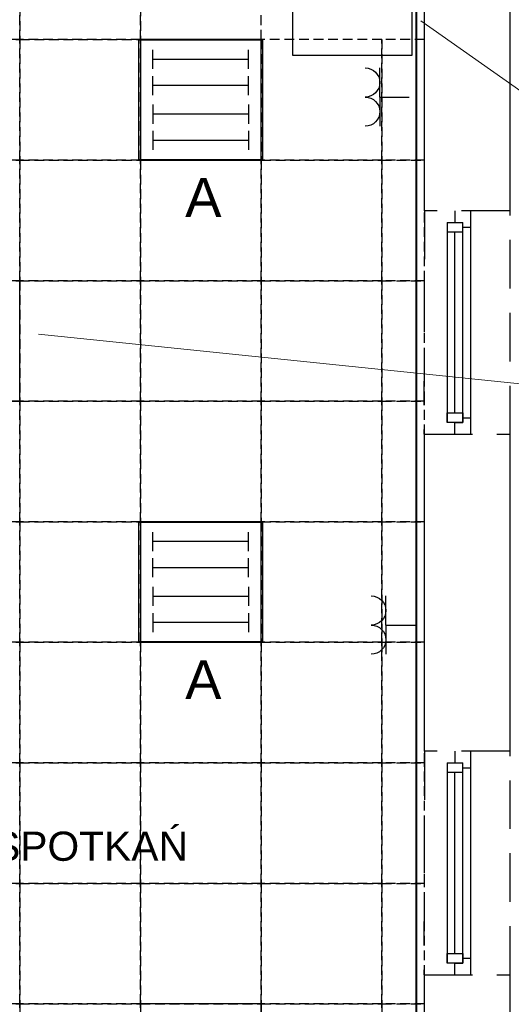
# Model space of a CAD drawing. Header units: millimetres. Extents: x 19325 to 32410, y -4876 to 2807.
# Tile 40 of 72: x 20707 to 20960, y -2740 to -2233. Entities that reach past the tile are written whole.
import ezdxf
from ezdxf import colors
from ezdxf.entities.mleader import LeaderData, LeaderLine
from ezdxf.enums import TextEntityAlignment as Align
from ezdxf.math import Vec2, Vec3

# ---------------------------------------------------------------- set-up
doc = ezdxf.new("R2010")
doc.units = ezdxf.units.MM
doc.linetypes.add('DASHED', pattern=[0.75, 0.5, -0.25])
doc.linetypes.add('HIDDEN', pattern=[0.375, 0.25, -0.125])
for name, color, linetype, lineweight in [('.WK_WODA_OPIS', 7, 'Continuous', 13), ('2E_INSTA', 40, 'Continuous', 30), ('2E_OPRAWY', 40, 'Continuous', 30), ('2E_OSWIETL', 40, 'Continuous', 30), ('AMATECH_OPRAWY AWARYJNE', 4, 'Continuous', 30)]:
    doc.layers.add(name, color=color, linetype=linetype, lineweight=lineweight)
for name, color, linetype in [('A_okno', 3, 'Continuous'), ('A_opis pom', 1, 'Continuous'), ('A_SC_MUROWANA_DZIAŁOWA', 42, 'Continuous'), ('A_scianazew', 42, 'Continuous'), ('A_SUFITY', 2, 'Continuous')]:
    doc.layers.add(name, color=color, linetype=linetype)
doc.styles.add('Opisowy', font='arial.ttf', dxfattribs={"width": 0.8})
doc.styles.add('PITSIMP8', font='pitsimp8')
doc.styles.get("Standard").update_dxf_attribs({"font": 'arial.ttf'})
doc.styles.add('WYMIARY', font='romans.shx', dxfattribs={"width": 0.7})

# ---------------------------------------------------------------- blocks, each defined once
blk = doc.blocks.new('_None')
blk = doc.blocks.new('2DEL_019')
for q in [(-2, 0), (0, -2), (2, 0)]:
    blk.add_line((0, 0), q)
for centre in [(-1, 1), (1, 1)]:
    blk.add_arc(centre, 1, 180, 0)
at = {"linetype": 'ByBlock', "style": 'PITSIMP8', "flags": 9}
for tag, p in [('SPANNUNG/FREQUENZ', (-0.164, 0.195)), ('VOLUMENSTROM', (-0.164, 0.355)), ('RAUM/GRUPPE', (-0.164, 0.475)), ('DRUCK/-STUFE', (-0.164, 0.335)), ('BEZEICHNUNG', (-0.164, 0.495)), ('TEMPERATUR', (-0.164, 0.255)), ('POS.NR.G-LV', (-0.164, 0.455)), ('ANSCHLUSS', (-0.164, 0.315)), ('SCHUTZART', (-0.164, 0.215)), ('DREHZAHL', (-0.164, 0.235)), ('KENNUNG', (-0.164, 0.395)), ('LEISTUNG', (-0.164, 0.375)), ('FABRIKAT', (-0.164, 0.435)), ('GROESSE', (-0.164, 0.295)), ('GEWICHT', (-0.164, 0.175)), ('FREI', (-0.164, 0.155)), ('FREI', (-0.164, 0.135)), ('FREI', (-0.164, 0.115)), ('TYP', (-0.164, 0.415)), ('DN', (-0.164, 0.275))]:
    blk.add_attdef(tag, text='', height=0.01, dxfattribs=at).set_placement(p, align=Align.MIDDLE)
blk = doc.blocks.new('2DEL_079')
at = {"color": 0}
for p, q in [((-0.3844, 0.26), (-0.3844, 0.42)), ((0.3844, 0.26), (0.3844, 0.42)), ((-0.3844, 0.04), (-0.3844, 0.2)), ((0.3844, 0.04), (0.3844, 0.2)), ((-0.3844, -0.04), (-0.3844, -0.2)), ((0.3844, -0.04), (0.3844, -0.2)), ((-0.3844, -0.26), (-0.3844, -0.42)), ((0.3844, -0.26), (0.3844, -0.42))]:
    blk.add_line(p, q, dxfattribs=at)
for p, q in [((-0.3844, 0.34), (0.3844, 0.34)), ((-0.3844, 0.12), (0.3844, 0.12)), ((-0.3844, -0.12), (0.3844, -0.12)), ((-0.3844, -0.34), (0.3844, -0.34))]:
    blk.add_line(p, q)
blk.add_lwpolyline([(-0.5, -0.5), (0.5, -0.5), (0.5, 0.5), (-0.5, 0.5)], close=True)
at = {"linetype": 'ByBlock', "style": 'PITSIMP8', "flags": 9}
for tag, p in [('BEZEICHNUNG', (-0.2341, 0.1593)), ('RAUM/GRUPPE', (-0.2341, 0.1393)), ('POS.NR.G-LV', (-0.2341, 0.1193)), ('FABRIKAT', (-0.2341, 0.0993)), ('TYP', (-0.2341, 0.0793)), ('VOLUMENSTROM', (-0.2341, 0.0193)), ('DRUCK/-STUFE', (-0.2341, -0.0007)), ('KENNUNG', (-0.2341, 0.0593)), ('LEISTUNG', (-0.2341, 0.0393)), ('TEMPERATUR', (-0.2341, -0.0807)), ('ANSCHLUSS', (-0.2341, -0.0207)), ('GROESSE', (-0.2341, -0.0407)), ('DN', (-0.2341, -0.0607)), ('SPANNUNG/FREQUENZ', (-0.2341, -0.1407)), ('SCHUTZART', (-0.2341, -0.1207)), ('DREHZAHL', (-0.2341, -0.1007)), ('GEWICHT', (-0.2341, -0.1607)), ('FREI', (-0.2341, -0.1807)), ('FREI', (-0.2341, -0.2007)), ('FREI', (-0.2341, -0.2207))]:
    blk.add_attdef(tag, text='', height=0.01, dxfattribs=at).set_placement(p, align=Align.MIDDLE)

msp = doc.modelspace()

# ---------------------------------------------------------------- linework, layer by layer
at = {"linetype": 'DASHED', "ltscale": 50}
for points in [[(20914.55, -2446.48), (20958.98, -2446.47), (20958.98, -2331.47), (20914.98, -2331.47)], [(20914.55, -2724.48), (20958.98, -2724.47), (20958.98, -2609.47), (20914.98, -2609.47)]]:
    msp.add_lwpolyline(points, close=True, dxfattribs=at)
at = {"layer": '2E_OSWIETL'}
msp.add_lwpolyline([(20847.22, -2190.41), (20908.42, -2190.41), (20908.42, -2251.61), (20847.22, -2251.61)], close=True, dxfattribs=at)
at = {"layer": 'A_okno'}
for p, q in [((20930.55, -2331.47, -0.04), (20930.55, -2337.47, -0.04)), ((20938.55, -2331.47, -0.05), (20938.55, -2388.97, -0.02)), ((20926.55, -2337.47, -0.05), (20926.55, -2388.97, -0.02)), ((20926.55, -2337.47, -0.04), (20934.55, -2337.47, -0.04)), ((20934.55, -2388.97, -0.02), (20934.55, -2337.47, -0.04)), ((20934.55, -2342.47, -0.04), (20926.55, -2342.47, -0.04)), ((20930.55, -2388.97, -0.02), (20930.55, -2342.47, -0.04)), ((20934.55, -2339.97, -0.04), (20938.55, -2339.97, -0.04)), ((20926.55, -2388.97, -0.02), (20926.55, -2440.48, 0)), ((20930.55, -2435.48, 0), (20930.55, -2388.97, -0.02)), ((20934.55, -2440.48, 0), (20934.55, -2388.97, -0.02)), ((20938.55, -2388.97, -0.02), (20938.55, -2437.98, 0)), ((20926.55, -2435.48, 0), (20930.05, -2435.48, 0)), ((20926.55, -2440.48, 0), (20926.55, -2435.48, 0)), ((20926.55, -2435.48, 0), (20934.55, -2435.48, 0)), ((20931.05, -2435.48, 0), (20934.55, -2435.48, 0)), ((20934.55, -2435.48, 0), (20934.55, -2440.48, 0)), ((20934.55, -2440.48, 0), (20926.55, -2440.48, 0)), ((20930.55, -2446.48, 0), (20930.55, -2440.48, 0)), ((20930.55, -2440.48, 0), (20934.55, -2440.48, 0)), ((20934.55, -2437.98, 0), (20938.55, -2437.98, 0)), ((20938.55, -2437.98, 0), (20938.55, -2446.48, 0)), ((20930.55, -2609.47, -0.04), (20930.55, -2615.47, -0.04)), ((20938.55, -2609.47, -0.05), (20938.55, -2666.97, -0.02)), ((20926.55, -2615.47, -0.05), (20926.55, -2666.97, -0.02)), ((20926.55, -2615.47, -0.04), (20934.55, -2615.47, -0.04)), ((20934.55, -2666.97, -0.02), (20934.55, -2615.47, -0.04)), ((20934.55, -2617.97, -0.04), (20938.55, -2617.97, -0.04)), ((20934.55, -2620.47, -0.04), (20926.55, -2620.47, -0.04)), ((20930.55, -2666.97, -0.02), (20930.55, -2620.47, -0.04)), ((20926.55, -2666.97, -0.02), (20926.55, -2718.48, 0)), ((20930.55, -2713.48, 0), (20930.55, -2666.97, -0.02)), ((20934.55, -2718.48, 0), (20934.55, -2666.97, -0.02)), ((20938.55, -2666.97, -0.02), (20938.55, -2715.98, 0)), ((20926.55, -2713.48, 0), (20930.05, -2713.48, 0)), ((20926.55, -2718.48, 0), (20926.55, -2713.48, 0)), ((20926.55, -2713.48, 0), (20934.55, -2713.48, 0)), ((20931.05, -2713.48, 0), (20934.55, -2713.48, 0)), ((20934.55, -2713.48, 0), (20934.55, -2718.48, 0)), ((20934.55, -2718.48, 0), (20926.55, -2718.48, 0)), ((20930.55, -2724.48, 0), (20930.55, -2718.48, 0)), ((20930.55, -2718.48, 0), (20934.55, -2718.48, 0)), ((20934.55, -2715.98, 0), (20938.55, -2715.98, 0)), ((20938.55, -2715.98, 0), (20938.55, -2724.48, 0))]:
    msp.add_line(p, q, dxfattribs=at)
at = {"layer": 'A_scianazew'}
msp.add_line((20958.98, -2331.47), (20958.98, -2146.47), dxfattribs=at)
for points in [[(20914.98, -2331.47), (20914.98, -2181.47)], [(20914.98, -2609.47), (20914.98, -2446.47)], [(20958.98, -2609.47), (20958.98, -2446.47)], [(20914.98, -2879.47), (20914.98, -2724.47)], [(20958.98, -2879.47), (20958.98, -2724.47)]]:
    msp.add_lwpolyline(points, dxfattribs=at)
at = {"layer": 'A_SUFITY', "color": 3, "linetype": 'HIDDEN', "ltscale": 20}
for points in [[(20644.98, -2243.47), (20706.98, -2243.47), (20706.98, -2181.47), (20644.98, -2181.47)], [(20706.98, -2243.47), (20768.98, -2243.47), (20768.98, -2181.47), (20706.98, -2181.47)], [(20768.98, -2243.47), (20830.98, -2243.47), (20830.98, -2181.47), (20768.98, -2181.47)], [(20644.98, -2305.47), (20706.98, -2305.47), (20706.98, -2243.47), (20644.98, -2243.47)], [(20706.98, -2305.47), (20768.98, -2305.47), (20768.98, -2243.47), (20706.98, -2243.47)], [(20830.98, -2305.47), (20892.98, -2305.47), (20892.98, -2243.47), (20830.98, -2243.47)], [(20644.98, -2367.47), (20706.98, -2367.47), (20706.98, -2305.47), (20644.98, -2305.47)], [(20706.98, -2367.47), (20768.98, -2367.47), (20768.98, -2305.47), (20706.98, -2305.47)], [(20768.98, -2367.47), (20830.98, -2367.47), (20830.98, -2305.47), (20768.98, -2305.47)], [(20830.98, -2367.47), (20892.98, -2367.47), (20892.98, -2305.47), (20830.98, -2305.47)], [(20644.98, -2491.47), (20706.98, -2491.47), (20706.98, -2429.47), (20644.98, -2429.47)], [(20644.98, -2553.47), (20706.98, -2553.47), (20706.98, -2491.47), (20644.98, -2491.47)], [(20644.98, -2615.47), (20706.98, -2615.47), (20706.98, -2553.47), (20644.98, -2553.47)], [(20706.98, -2615.47), (20768.98, -2615.47), (20768.98, -2553.47), (20706.98, -2553.47)], [(20768.98, -2615.47), (20830.98, -2615.47), (20830.98, -2553.47), (20768.98, -2553.47)], [(20830.98, -2615.47), (20892.98, -2615.47), (20892.98, -2553.47), (20830.98, -2553.47)], [(20892.98, -2615.47), (20914.98, -2615.47), (20914.98, -2553.47), (20892.98, -2553.47)], [(20644.98, -2677.47), (20706.98, -2677.47), (20706.98, -2615.47), (20644.98, -2615.47)], [(20706.98, -2677.47), (20768.98, -2677.47), (20768.98, -2615.47), (20706.98, -2615.47)], [(20768.98, -2677.47), (20830.98, -2677.47), (20830.98, -2615.47), (20768.98, -2615.47)], [(20830.98, -2677.47), (20892.98, -2677.47), (20892.98, -2615.47), (20830.98, -2615.47)], [(20892.98, -2677.47), (20914.98, -2677.47), (20914.98, -2615.47), (20892.98, -2615.47)], [(20644.98, -2739.47), (20706.98, -2739.47), (20706.98, -2677.47), (20644.98, -2677.47)], [(20706.98, -2739.47), (20768.98, -2739.47), (20768.98, -2677.47), (20706.98, -2677.47)], [(20768.98, -2739.47), (20830.98, -2739.47), (20830.98, -2677.47), (20768.98, -2677.47)], [(20830.98, -2739.47), (20892.98, -2739.47), (20892.98, -2677.47), (20830.98, -2677.47)], [(20892.98, -2739.47), (20914.98, -2739.47), (20914.98, -2677.47), (20892.98, -2677.47)], [(20644.98, -2801.47), (20706.98, -2801.47), (20706.98, -2739.47), (20644.98, -2739.47)], [(20706.98, -2801.47), (20768.98, -2801.47), (20768.98, -2739.47), (20706.98, -2739.47)], [(20830.98, -2801.47), (20892.98, -2801.47), (20892.98, -2739.47), (20830.98, -2739.47)], [(20892.98, -2801.47), (20914.98, -2801.47), (20914.98, -2739.47), (20892.98, -2739.47)]]:
    msp.add_lwpolyline(points, close=True, dxfattribs=at)
at = {"layer": 'A_SUFITY', "color": 3}
for points in [[(20768.98, -2305.47), (20830.98, -2305.47), (20830.98, -2243.47), (20768.98, -2243.47)], [(20644.98, -2429.47), (20706.98, -2429.47), (20706.98, -2367.47), (20644.98, -2367.47)], [(20768.98, -2801.47), (20830.98, -2801.47), (20830.98, -2739.47), (20768.98, -2739.47)]]:
    msp.add_lwpolyline(points, close=True, dxfattribs=at)

# ---------------------------------------------------------------- block references
at = {"layer": '2E_INSTA', "xscale": -7.5, "yscale": 7.5, "zscale": 7.5, "rotation": 90}
for p in [(20891.97, -2273.03), (20895.07, -2544.61)]:
    msp.add_blockref('2DEL_019', p, dxfattribs=at)
at = {"layer": '2E_OPRAWY', "xscale": 63.9, "yscale": 61.3, "zscale": 63.9, "rotation": 180.0000000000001}
msp.add_blockref('2DEL_079', (20799.93, -2274.48), dxfattribs=at)

# ---------------------------------------------------------------- texts
at = {"layer": 'A_opis pom'}
msp.add_text('06 SALA SPOTKAŃ', height=15, dxfattribs=at).set_placement((20604.74, -2665.84))
at = {"layer": 'AMATECH_OPRAWY AWARYJNE', "linetype": 'ByBlock', "style": 'Opisowy'}
for p in [(20791.98, -2334.65, 0), (20791.98, -2582.65, 0)]:
    msp.add_text('A', height=20, dxfattribs=at).set_placement(p)

# ---------------------------------------------------------------- next in the draw order: leaders
at = {"layer": '.WK_WODA_OPIS'}
ml = msp.add_multileader_mtext('Standard', dxfattribs=at)
ml.set_content('Klimatyzator KLw/2 \\Pjednostka wewnętrzna', color=256, style='WYMIARY')
ml.set_leader_properties(lineweight=-1)
ml.set_arrow_properties(name='NONE')
ml.build(insert=Vec2(0, 0))
ml.multileader.update_dxf_attribs({"text_left_attachment_type": 6, "text_right_attachment_type": 6, "text_top_attachment_type": 0, "text_bottom_attachment_type": 0, "dogleg_length": 86.36})
ctx = ml.context
ctx.base_point, ctx.char_height, ctx.landing_gap_size, ctx.plane_origin = Vec3(21083.07, -2431.97, 40), 12, 1, Vec3(24940.47, -806.04, 40)
ctx.left_attachment, ctx.right_attachment = 6, 6
notes = []
notes.append((ctx, [(0, (1, 1, 0), (21074.43, -2431.97, 40), (1, 0), 8.64, [(0, [(20716.6, -2395.03, 40)], 256, [])])]))
ctx.mtext.insert, ctx.mtext.line_spacing_style, ctx.mtext.flow_direction = Vec3(21084.07, -2415.97, 40), 2, 5
ctx.mtext.has_bg_fill, ctx.mtext.bg_color, ctx.mtext.bg_scale_factor, ctx.mtext.bg_transparency, ctx.mtext.use_window_bg_color = 1, -1027028792, 1.5, 0, 1
for ctx, leaders in notes:
    for number, flags, end, landing, length, lines in leaders:
        leader = LeaderData()
        leader.index, (leader.has_last_leader_line, leader.has_dogleg_vector, leader.attachment_direction) = number, flags
        leader.last_leader_point, leader.dogleg_vector, leader.dogleg_length = Vec3(end), Vec3(landing), length
        for number, points, colour, breaks in lines:
            line = LeaderLine()
            line.index, line.vertices, line.color, line.breaks = number, Vec3.list(points), colors.encode_raw_color(colour), breaks
            leader.lines.append(line)
        ctx.leaders.append(leader)

# ---------------------------------------------------------------- next in the draw order: linework, layer by layer
at = {"layer": 'A_SUFITY', "color": 3, "linetype": 'HIDDEN', "ltscale": 20}
for points in [[(20706.98, -2429.47), (20768.98, -2429.47), (20768.98, -2367.47), (20706.98, -2367.47)], [(20768.98, -2429.47), (20830.98, -2429.47), (20830.98, -2367.47), (20768.98, -2367.47)], [(20830.98, -2429.47), (20892.98, -2429.47), (20892.98, -2367.47), (20830.98, -2367.47)], [(20706.98, -2491.47), (20768.98, -2491.47), (20768.98, -2429.47), (20706.98, -2429.47)], [(20768.98, -2491.47), (20830.98, -2491.47), (20830.98, -2429.47), (20768.98, -2429.47)], [(20830.98, -2491.47), (20892.98, -2491.47), (20892.98, -2429.47), (20830.98, -2429.47)], [(20892.98, -2491.47), (20914.98, -2491.47), (20914.98, -2429.47), (20892.98, -2429.47)], [(20706.98, -2553.47), (20768.98, -2553.47), (20768.98, -2491.47), (20706.98, -2491.47)], [(20830.98, -2553.47), (20892.98, -2553.47), (20892.98, -2491.47), (20830.98, -2491.47)], [(20892.98, -2553.47), (20914.98, -2553.47), (20914.98, -2491.47), (20892.98, -2491.47)]]:
    msp.add_lwpolyline(points, close=True, dxfattribs=at)
at = {"layer": 'A_SUFITY', "color": 3}
msp.add_lwpolyline([(20768.98, -2553.47), (20830.98, -2553.47), (20830.98, -2491.47), (20768.98, -2491.47)], close=True, dxfattribs=at)

# ---------------------------------------------------------------- next in the draw order: block references
at = {"layer": '2E_OPRAWY', "xscale": 63.9, "yscale": 61.3, "zscale": 63.9, "rotation": 180.0000000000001}
msp.add_blockref('2DEL_079', (20799.93, -2522.48), dxfattribs=at)

# ---------------------------------------------------------------- next in the draw order: leaders
at = {"layer": '.WK_WODA_OPIS'}
ml = msp.add_multileader_mtext('Standard', dxfattribs=at)
ml.set_content('{\\W0.5;PPD - szafka wisząca CCTV istn. }', color=256, style='WYMIARY')
ml.set_leader_properties(linetype='ByLayer', lineweight=-1)
ml.set_arrow_properties(name='NONE')
ml.build(insert=Vec2(0, 0))
ml.multileader.update_dxf_attribs({"text_left_attachment_type": 6, "text_right_attachment_type": 6, "text_top_attachment_type": 0, "text_bottom_attachment_type": 0, "dogleg_length": 86.36, "arrow_head_size": 5})
ctx = ml.context
ctx.base_point, ctx.char_height, ctx.arrow_head_size, ctx.landing_gap_size, ctx.plane_origin = Vec3(21079.37, -2343.59, 3941.31), 15, 5, 1.25, Vec3(-855221.8, 6520245.03, 3941.31)
ctx.left_attachment, ctx.right_attachment = 6, 6
notes = []
notes.append((ctx, [(1, (1, 1, 0), (21068.58, -2343.59, 3941.31), (1, 0), 10.8, [(0, [(20913.03, -2233.83, 3941.31)], 256, [])])]))
ctx.mtext.insert, ctx.mtext.width, ctx.mtext.line_spacing_style = Vec3(21080.62, -2325.59, 3941.31), 174.287, 2
ctx.mtext.has_bg_fill, ctx.mtext.bg_color, ctx.mtext.bg_scale_factor, ctx.mtext.bg_transparency, ctx.mtext.use_window_bg_color = 1, -1027028792, 1.5, 0, 1
for ctx, leaders in notes:
    for number, flags, end, landing, length, lines in leaders:
        leader = LeaderData()
        leader.index, (leader.has_last_leader_line, leader.has_dogleg_vector, leader.attachment_direction) = number, flags
        leader.last_leader_point, leader.dogleg_vector, leader.dogleg_length = Vec3(end), Vec3(landing), length
        for number, points, colour, breaks in lines:
            line = LeaderLine()
            line.index, line.vertices, line.color, line.breaks = number, Vec3.list(points), colors.encode_raw_color(colour), breaks
            leader.lines.append(line)
        ctx.leaders.append(leader)

# ---------------------------------------------------------------- next in the draw order: linework, layer by layer
at = {"layer": 'A_SC_MUROWANA_DZIAŁOWA', "color": 2, "lineweight": 40}
msp.add_lwpolyline([(20639.84, -2187.63), (20910.73, -2187.63), (20910.73, -3133.25)], dxfattribs=at)
at = {"layer": 'A_SUFITY', "color": 3, "linetype": 'HIDDEN', "ltscale": 20}
for points in [[(20892.98, -2305.47), (20914.98, -2305.47), (20914.98, -2243.47), (20892.98, -2243.47)], [(20892.98, -2367.47), (20914.98, -2367.47), (20914.98, -2305.47), (20892.98, -2305.47)], [(20892.98, -2429.47), (20914.98, -2429.47), (20914.98, -2367.47), (20892.98, -2367.47)]]:
    msp.add_lwpolyline(points, close=True, dxfattribs=at)

doc.saveas('drawing.dxf')
